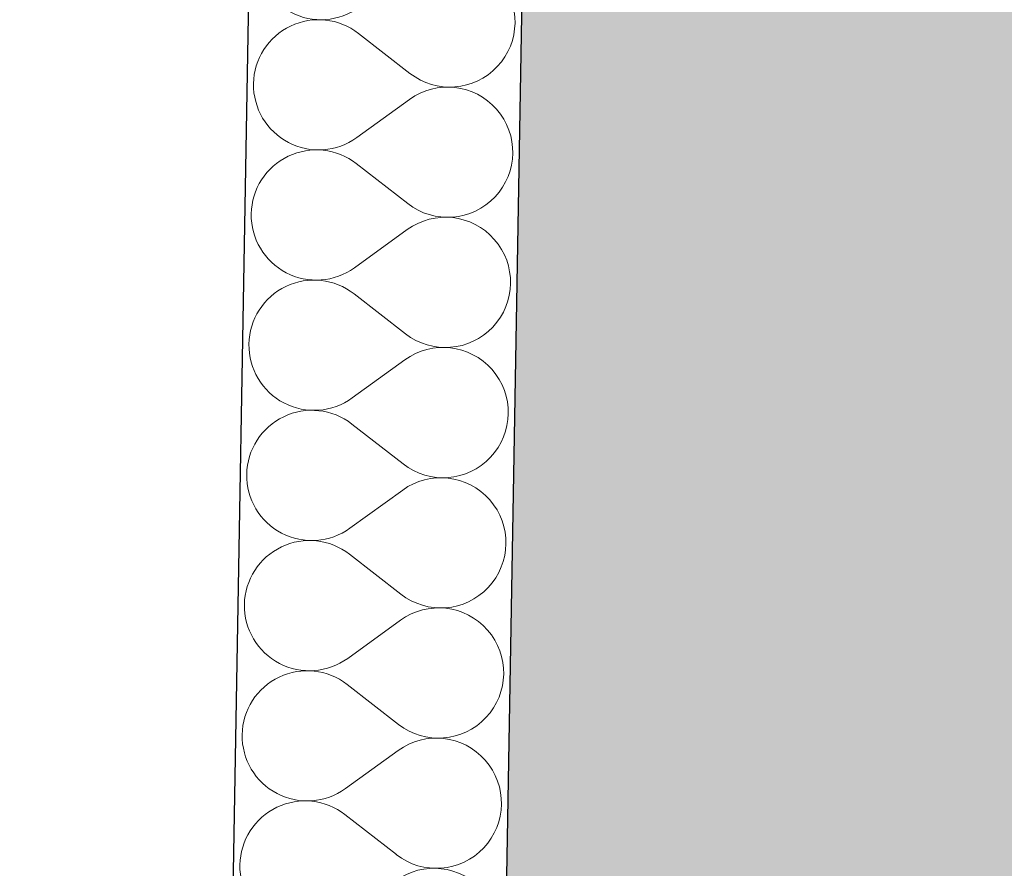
# Model space of a CAD drawing. Header units: millimetres. Extents: x -23738 to 4435, y -2716 to 20653.
# Tile 43 of 160: x -20642 to -20066, y 7519 to 8015. Entities that reach past the tile are written whole.
import ezdxf

# ---------------------------------------------------------------- set-up
doc = ezdxf.new("R2010")
doc.units = ezdxf.units.MM
doc.header["$MEASUREMENT"] = 0
doc.linetypes.add('Wipeout_Contour', pattern=[1000, 0, -1000])
for name, color, linetype in [('9._POHLED ZÁPADNÍ_2_Konstrukce - nosné', 7, 'Continuous'), ('9._POHLED ZÁPADNÍ_2_Nové_Konstrukce - nosné', 7, 'Continuous'), ('9._POHLED ZÁPADNÍ_2_Nové_Výplně – Řezové', 7, 'Continuous'), ('9._POHLED ZÁPADNÍ_2_Výplně – Řezové', 7, 'Continuous'), ('9._POHLED ZÁPADNÍ_2_VÝTAH VAR 1', 7, 'Continuous')]:
    doc.layers.add(name, color=color, linetype=linetype)

# ---------------------------------------------------------------- blocks, each defined once
blk = doc.blocks.new('*X4', base_point=(-24533.14, -6254.22))
at = {"layer": '9._POHLED ZÁPADNÍ_2_Nové_Výplně – Řezové', "color": 21, "linetype": 'Continuous', "lineweight": 20, "true_color": 0xffaaaa}
for p, q in [((-20477.14, 8013.78), (-20479.74, 8012.96)), ((-20474.5, 8014.4), (-20477.14, 8013.78)), ((-20471.81, 8014.84), (-20474.5, 8014.4)), ((-20469.1, 8015.08), (-20471.81, 8014.84)), ((-20466.38, 8015.13), (-20469.1, 8015.08)), ((-20463.66, 8014.98), (-20466.38, 8015.13)), ((-20460.97, 8014.64), (-20463.66, 8014.98)), ((-20458.3, 8014.11), (-20460.97, 8014.64)), ((-20455.67, 8013.39), (-20458.3, 8014.11)), ((-20352.14, 8013.14), (-20352.19, 8015.86)), ((-20489.35, 8007.94), (-20491.5, 8006.27)), ((-20487.09, 8009.45), (-20489.35, 8007.94)), ((-20484.73, 8010.79), (-20487.09, 8009.45)), ((-20482.27, 8011.97), (-20484.73, 8010.79)), ((-20479.74, 8012.96), (-20482.27, 8011.97)), ((-20453.11, 8012.48), (-20455.67, 8013.39)), ((-20450.61, 8011.4), (-20453.11, 8012.48)), ((-20448.2, 8010.13), (-20450.61, 8011.4)), ((-20445.89, 8008.7), (-20448.2, 8010.13)), ((-20443.68, 8007.11), (-20445.89, 8008.7)), ((-20352.62, 8007.72), (-20352.28, 8010.42)), ((-20352.28, 8010.42), (-20352.14, 8013.14)), ((-20495.41, 8002.49), (-20497.16, 8000.4)), ((-20493.52, 8004.45), (-20495.41, 8002.49)), ((-20491.5, 8006.27), (-20493.52, 8004.45)), ((-20413.61, 7983.73), (-20443.68, 8007.11)), ((-20354.77, 7999.86), (-20353.87, 8002.43)), ((-20353.87, 8002.43), (-20353.15, 8005.05)), ((-20353.15, 8005.05), (-20352.62, 8007.72)), ((-20498.75, 7998.2), (-20500.18, 7995.88)), ((-20497.16, 8000.4), (-20498.75, 7998.2)), ((-20357.12, 7994.96), (-20355.86, 7997.37)), ((-20355.86, 7997.37), (-20354.77, 7999.86)), ((-20502.52, 7990.98), (-20503.43, 7988.41)), ((-20501.44, 7993.47), (-20502.52, 7990.98)), ((-20500.18, 7995.88), (-20501.44, 7993.47)), ((-20360.14, 7990.43), (-20358.55, 7992.64)), ((-20358.55, 7992.64), (-20357.12, 7994.96)), ((-20504.15, 7985.79), (-20504.68, 7983.12)), ((-20503.43, 7988.41), (-20504.15, 7985.79)), ((-20365.8, 7984.57), (-20363.77, 7986.39)), ((-20363.77, 7986.39), (-20361.88, 7988.35)), ((-20361.88, 7988.35), (-20360.14, 7990.43)), ((-20505.01, 7980.42), (-20505.16, 7977.7)), ((-20504.68, 7983.12), (-20505.01, 7980.42)), ((-20413.61, 7983.73), (-20411.41, 7982.13)), ((-20411.41, 7982.13), (-20409.09, 7980.7)), ((-20409.09, 7980.7), (-20406.68, 7979.44)), ((-20406.68, 7979.44), (-20404.19, 7978.35)), ((-20375.02, 7978.87), (-20372.57, 7980.04)), ((-20372.57, 7980.04), (-20370.21, 7981.39)), ((-20370.21, 7981.39), (-20367.94, 7982.9)), ((-20367.94, 7982.9), (-20365.8, 7984.57)), ((-20505.16, 7977.7), (-20505.11, 7974.98)), ((-20505.11, 7974.98), (-20504.87, 7972.27)), ((-20404.27, 7973.53), (-20406.8, 7972.53)), ((-20401.68, 7974.35), (-20404.27, 7973.53)), ((-20404.19, 7978.35), (-20401.62, 7977.45)), ((-20399.03, 7974.98), (-20401.68, 7974.35)), ((-20401.62, 7977.45), (-20399, 7976.73)), ((-20396.34, 7975.41), (-20399.03, 7974.98)), ((-20399, 7976.73), (-20396.33, 7976.2)), ((-20393.63, 7975.66), (-20396.34, 7975.41)), ((-20396.33, 7976.2), (-20393.63, 7975.86)), ((-20393.63, 7975.86), (-20390.91, 7975.71)), ((-20390.91, 7975.71), (-20393.63, 7975.66)), ((-20390.91, 7975.71), (-20388.19, 7975.76)), ((-20388.2, 7975.57), (-20390.91, 7975.71)), ((-20385.5, 7975.23), (-20388.2, 7975.57)), ((-20388.19, 7975.76), (-20385.49, 7976)), ((-20382.83, 7974.7), (-20385.5, 7975.23)), ((-20385.49, 7976), (-20382.8, 7976.44)), ((-20380.21, 7973.99), (-20382.83, 7974.7)), ((-20382.8, 7976.44), (-20380.15, 7977.06)), ((-20377.64, 7973.08), (-20380.21, 7973.99)), ((-20380.15, 7977.06), (-20377.56, 7977.87)), ((-20377.56, 7977.87), (-20375.02, 7978.87)), ((-20504.87, 7972.27), (-20504.43, 7969.59)), ((-20504.43, 7969.59), (-20503.8, 7966.94)), ((-20413.88, 7968.49), (-20444.75, 7946.17)), ((-20411.62, 7970), (-20413.88, 7968.49)), ((-20409.25, 7971.35), (-20411.62, 7970)), ((-20406.8, 7972.53), (-20409.25, 7971.35)), ((-20375.14, 7972), (-20377.64, 7973.08)), ((-20372.73, 7970.74), (-20375.14, 7972)), ((-20370.42, 7969.31), (-20372.73, 7970.74)), ((-20368.21, 7967.72), (-20370.42, 7969.31)), ((-20366.12, 7965.98), (-20368.21, 7967.72)), ((-20503.8, 7966.94), (-20502.99, 7964.34)), ((-20502.99, 7964.34), (-20501.99, 7961.81)), ((-20501.99, 7961.81), (-20500.81, 7959.36)), ((-20364.16, 7964.09), (-20366.12, 7965.98)), ((-20362.34, 7962.07), (-20364.16, 7964.09)), ((-20360.67, 7959.92), (-20362.34, 7962.07)), ((-20500.81, 7959.36), (-20499.47, 7957)), ((-20499.47, 7957), (-20497.95, 7954.74)), ((-20359.16, 7957.66), (-20360.67, 7959.92)), ((-20357.81, 7955.3), (-20359.16, 7957.66)), ((-20497.95, 7954.74), (-20496.28, 7952.59)), ((-20496.28, 7952.59), (-20494.46, 7950.57)), ((-20494.46, 7950.57), (-20492.5, 7948.68)), ((-20356.63, 7952.85), (-20357.81, 7955.3)), ((-20355.64, 7950.31), (-20356.63, 7952.85)), ((-20354.82, 7947.72), (-20355.64, 7950.31)), ((-20492.5, 7948.68), (-20490.42, 7946.94)), ((-20490.42, 7946.94), (-20488.21, 7945.35)), ((-20488.21, 7945.35), (-20485.89, 7943.92)), ((-20449.37, 7943.3), (-20447.01, 7944.65)), ((-20447.01, 7944.65), (-20444.75, 7946.17)), ((-20354.2, 7945.07), (-20354.82, 7947.72)), ((-20353.76, 7942.39), (-20354.2, 7945.07)), ((-20485.89, 7943.92), (-20483.48, 7942.66)), ((-20483.48, 7942.66), (-20480.98, 7941.58)), ((-20480.98, 7941.58), (-20478.42, 7940.67)), ((-20478.42, 7940.67), (-20475.79, 7939.96)), ((-20473.14, 7938.66), (-20475.82, 7938.22)), ((-20475.79, 7939.96), (-20473.13, 7939.43)), ((-20470.43, 7938.9), (-20473.14, 7938.66)), ((-20473.13, 7939.43), (-20470.43, 7939.09)), ((-20470.43, 7939.09), (-20467.71, 7938.95)), ((-20467.71, 7938.95), (-20470.43, 7938.9)), ((-20467.71, 7938.95), (-20464.99, 7939)), ((-20464.99, 7938.8), (-20467.71, 7938.95)), ((-20464.99, 7939), (-20462.28, 7939.25)), ((-20462.29, 7938.46), (-20464.99, 7938.8)), ((-20462.28, 7939.25), (-20459.59, 7939.68)), ((-20459.59, 7939.68), (-20456.95, 7940.31)), ((-20456.95, 7940.31), (-20454.35, 7941.13)), ((-20454.35, 7941.13), (-20451.82, 7942.13)), ((-20451.82, 7942.13), (-20449.37, 7943.3)), ((-20353.51, 7939.68), (-20353.76, 7942.39)), ((-20353.47, 7936.96), (-20353.51, 7939.68)), ((-20488.42, 7933.27), (-20490.68, 7931.76)), ((-20486.05, 7934.62), (-20488.42, 7933.27)), ((-20483.6, 7935.79), (-20486.05, 7934.62)), ((-20481.07, 7936.79), (-20483.6, 7935.79)), ((-20478.47, 7937.6), (-20481.07, 7936.79)), ((-20475.82, 7938.22), (-20478.47, 7937.6)), ((-20459.63, 7937.93), (-20462.29, 7938.46)), ((-20457, 7937.21), (-20459.63, 7937.93)), ((-20454.44, 7936.3), (-20457, 7937.21)), ((-20451.94, 7935.22), (-20454.44, 7936.3)), ((-20449.53, 7933.96), (-20451.94, 7935.22)), ((-20447.22, 7932.52), (-20449.53, 7933.96)), ((-20353.95, 7931.54), (-20353.61, 7934.24)), ((-20353.61, 7934.24), (-20353.47, 7936.96)), ((-20494.85, 7928.27), (-20496.74, 7926.31)), ((-20492.83, 7930.09), (-20494.85, 7928.27)), ((-20490.68, 7931.76), (-20492.83, 7930.09)), ((-20445.01, 7930.93), (-20447.22, 7932.52)), ((-20414.94, 7907.55), (-20445.01, 7930.93)), ((-20355.2, 7926.25), (-20354.48, 7928.87)), ((-20354.48, 7928.87), (-20353.95, 7931.54)), ((-20500.08, 7922.02), (-20501.51, 7919.7)), ((-20498.49, 7924.22), (-20500.08, 7922.02)), ((-20496.74, 7926.31), (-20498.49, 7924.22)), ((-20357.19, 7921.19), (-20356.1, 7923.68)), ((-20356.1, 7923.68), (-20355.2, 7926.25)), ((-20502.77, 7917.29), (-20503.85, 7914.8)), ((-20501.51, 7919.7), (-20502.77, 7917.29)), ((-20361.47, 7914.25), (-20359.88, 7916.46)), ((-20359.88, 7916.46), (-20358.45, 7918.78)), ((-20358.45, 7918.78), (-20357.19, 7921.19)), ((-20504.76, 7912.23), (-20505.47, 7909.61)), ((-20503.85, 7914.8), (-20504.76, 7912.23)), ((-20367.12, 7908.39), (-20365.1, 7910.21)), ((-20365.1, 7910.21), (-20363.21, 7912.17)), ((-20363.21, 7912.17), (-20361.47, 7914.25)), ((-20506.34, 7904.24), (-20506.49, 7901.52)), ((-20506, 7906.94), (-20506.34, 7904.24)), ((-20505.47, 7909.61), (-20506, 7906.94)), ((-20414.94, 7907.55), (-20412.73, 7905.96)), ((-20412.73, 7905.96), (-20410.42, 7904.52)), ((-20410.42, 7904.52), (-20408.01, 7903.26)), ((-20373.9, 7903.86), (-20371.53, 7905.21)), ((-20371.53, 7905.21), (-20369.27, 7906.72)), ((-20369.27, 7906.72), (-20367.12, 7908.39)), ((-20506.49, 7901.52), (-20506.44, 7898.8)), ((-20506.44, 7898.8), (-20506.19, 7896.09)), ((-20408.01, 7903.26), (-20405.52, 7902.18)), ((-20405.52, 7902.18), (-20402.95, 7901.27)), ((-20400.36, 7898.8), (-20403, 7898.17)), ((-20402.95, 7901.27), (-20400.33, 7900.55)), ((-20397.67, 7899.23), (-20400.36, 7898.8)), ((-20400.33, 7900.55), (-20397.66, 7900.02)), ((-20394.96, 7899.48), (-20397.67, 7899.23)), ((-20397.66, 7900.02), (-20394.96, 7899.68)), ((-20394.96, 7899.68), (-20392.24, 7899.53)), ((-20392.24, 7899.53), (-20394.96, 7899.48)), ((-20392.24, 7899.53), (-20389.52, 7899.58)), ((-20389.53, 7899.39), (-20392.24, 7899.53)), ((-20386.83, 7899.05), (-20389.53, 7899.39)), ((-20389.52, 7899.58), (-20386.81, 7899.82)), ((-20384.16, 7898.52), (-20386.83, 7899.05)), ((-20386.81, 7899.82), (-20384.13, 7900.26)), ((-20381.53, 7897.81), (-20384.16, 7898.52)), ((-20384.13, 7900.26), (-20381.48, 7900.88)), ((-20381.48, 7900.88), (-20378.88, 7901.69)), ((-20378.88, 7901.69), (-20376.35, 7902.69)), ((-20376.35, 7902.69), (-20373.9, 7903.86)), ((-20506.19, 7896.09), (-20505.76, 7893.41)), ((-20505.76, 7893.41), (-20505.13, 7890.76)), ((-20412.95, 7893.83), (-20415.21, 7892.31)), ((-20410.58, 7895.18), (-20412.95, 7893.83)), ((-20408.13, 7896.35), (-20410.58, 7895.18)), ((-20405.6, 7897.35), (-20408.13, 7896.35)), ((-20403, 7898.17), (-20405.6, 7897.35)), ((-20378.97, 7896.9), (-20381.53, 7897.81)), ((-20376.47, 7895.82), (-20378.97, 7896.9)), ((-20374.06, 7894.56), (-20376.47, 7895.82)), ((-20371.74, 7893.13), (-20374.06, 7894.56)), ((-20369.54, 7891.54), (-20371.74, 7893.13)), ((-20505.13, 7890.76), (-20504.32, 7888.17)), ((-20504.32, 7888.17), (-20503.32, 7885.63)), ((-20415.21, 7892.31), (-20446.08, 7869.99)), ((-20367.45, 7889.8), (-20369.54, 7891.54)), ((-20365.49, 7887.91), (-20367.45, 7889.8)), ((-20363.67, 7885.89), (-20365.49, 7887.91)), ((-20503.32, 7885.63), (-20502.14, 7883.18)), ((-20502.14, 7883.18), (-20500.79, 7880.82)), ((-20362, 7883.74), (-20363.67, 7885.89)), ((-20360.49, 7881.48), (-20362, 7883.74)), ((-20359.14, 7879.12), (-20360.49, 7881.48)), ((-20500.79, 7880.82), (-20499.28, 7878.56)), ((-20499.28, 7878.56), (-20497.61, 7876.41)), ((-20497.61, 7876.41), (-20495.79, 7874.39)), ((-20357.96, 7876.67), (-20359.14, 7879.12)), ((-20356.96, 7874.14), (-20357.96, 7876.67)), ((-20495.79, 7874.39), (-20493.83, 7872.5)), ((-20493.83, 7872.5), (-20491.74, 7870.76)), ((-20491.74, 7870.76), (-20489.54, 7869.17)), ((-20448.34, 7868.47), (-20446.08, 7869.99)), ((-20356.15, 7871.54), (-20356.96, 7874.14)), ((-20355.52, 7868.89), (-20356.15, 7871.54)), ((-20489.54, 7869.17), (-20487.22, 7867.74)), ((-20487.22, 7867.74), (-20484.81, 7866.48)), ((-20484.81, 7866.48), (-20482.31, 7865.4)), ((-20482.31, 7865.4), (-20479.75, 7864.49)), ((-20479.75, 7864.49), (-20477.12, 7863.78)), ((-20477.12, 7863.78), (-20474.45, 7863.25)), ((-20460.92, 7863.5), (-20458.28, 7864.13)), ((-20458.28, 7864.13), (-20455.68, 7864.95)), ((-20455.68, 7864.95), (-20453.15, 7865.95)), ((-20453.15, 7865.95), (-20450.7, 7867.13)), ((-20450.7, 7867.13), (-20448.34, 7868.47)), ((-20355.09, 7866.21), (-20355.52, 7868.89)), ((-20354.84, 7863.5), (-20355.09, 7866.21)), ((-20487.38, 7858.44), (-20489.75, 7857.09)), ((-20484.93, 7859.61), (-20487.38, 7858.44)), ((-20482.4, 7860.61), (-20484.93, 7859.61)), ((-20479.8, 7861.42), (-20482.4, 7860.61)), ((-20477.15, 7862.04), (-20479.8, 7861.42)), ((-20474.47, 7862.48), (-20477.15, 7862.04)), ((-20471.76, 7862.72), (-20474.47, 7862.48)), ((-20474.45, 7863.25), (-20471.75, 7862.91)), ((-20469.04, 7862.77), (-20471.76, 7862.72)), ((-20471.75, 7862.91), (-20469.04, 7862.77)), ((-20469.04, 7862.77), (-20466.32, 7862.82)), ((-20466.32, 7862.62), (-20469.04, 7862.77)), ((-20466.32, 7862.82), (-20463.61, 7863.07)), ((-20463.62, 7862.28), (-20466.32, 7862.62)), ((-20460.95, 7861.75), (-20463.62, 7862.28)), ((-20463.61, 7863.07), (-20460.92, 7863.5)), ((-20458.33, 7861.03), (-20460.95, 7861.75)), ((-20455.76, 7860.13), (-20458.33, 7861.03)), ((-20453.27, 7859.04), (-20455.76, 7860.13)), ((-20450.86, 7857.78), (-20453.27, 7859.04)), ((-20355.28, 7855.36), (-20354.94, 7858.06)), ((-20354.94, 7858.06), (-20354.79, 7860.78)), ((-20354.79, 7860.78), (-20354.84, 7863.5)), ((-20494.16, 7853.91), (-20496.18, 7852.09)), ((-20492.01, 7855.58), (-20494.16, 7853.91)), ((-20489.75, 7857.09), (-20492.01, 7855.58)), ((-20448.55, 7856.35), (-20450.86, 7857.78)), ((-20446.34, 7854.75), (-20448.55, 7856.35)), ((-20416.27, 7831.37), (-20446.34, 7854.75)), ((-20356.52, 7850.07), (-20355.81, 7852.69)), ((-20355.81, 7852.69), (-20355.28, 7855.36)), ((-20499.81, 7848.05), (-20501.4, 7845.84)), ((-20498.07, 7850.13), (-20499.81, 7848.05)), ((-20496.18, 7852.09), (-20498.07, 7850.13)), ((-20358.51, 7845.01), (-20357.43, 7847.5)), ((-20357.43, 7847.5), (-20356.52, 7850.07)), ((-20504.09, 7841.11), (-20505.18, 7838.62)), ((-20502.83, 7843.52), (-20504.09, 7841.11)), ((-20501.4, 7845.84), (-20502.83, 7843.52)), ((-20361.2, 7840.28), (-20359.77, 7842.6)), ((-20359.77, 7842.6), (-20358.51, 7845.01)), ((-20506.08, 7836.05), (-20506.8, 7833.43)), ((-20505.18, 7838.62), (-20506.08, 7836.05)), ((-20366.43, 7834.03), (-20364.54, 7835.99)), ((-20364.54, 7835.99), (-20362.79, 7838.08)), ((-20362.79, 7838.08), (-20361.2, 7840.28)), ((-20507.33, 7830.76), (-20507.67, 7828.06)), ((-20506.8, 7833.43), (-20507.33, 7830.76)), ((-20416.27, 7831.37), (-20414.06, 7829.78)), ((-20414.06, 7829.78), (-20411.75, 7828.35)), ((-20372.86, 7829.03), (-20370.6, 7830.54)), ((-20370.6, 7830.54), (-20368.45, 7832.21)), ((-20368.45, 7832.21), (-20366.43, 7834.03)), ((-20507.67, 7828.06), (-20507.82, 7825.34)), ((-20507.82, 7825.34), (-20507.77, 7822.62)), ((-20411.75, 7828.35), (-20409.34, 7827.08)), ((-20409.34, 7827.08), (-20406.84, 7826)), ((-20406.84, 7826), (-20404.28, 7825.09)), ((-20404.28, 7825.09), (-20401.66, 7824.37)), ((-20401.66, 7824.37), (-20398.99, 7823.84)), ((-20398.99, 7823.84), (-20396.29, 7823.5)), ((-20396.29, 7823.5), (-20393.57, 7823.35)), ((-20390.85, 7823.4), (-20388.14, 7823.64)), ((-20388.14, 7823.64), (-20385.46, 7824.08)), ((-20385.46, 7824.08), (-20382.81, 7824.7)), ((-20382.81, 7824.7), (-20380.21, 7825.52)), ((-20380.21, 7825.52), (-20377.68, 7826.51)), ((-20377.68, 7826.51), (-20375.23, 7827.69)), ((-20375.23, 7827.69), (-20372.86, 7829.03)), ((-20507.77, 7822.62), (-20507.52, 7819.91)), ((-20507.52, 7819.91), (-20507.09, 7817.23)), ((-20411.91, 7819), (-20414.27, 7817.65)), ((-20409.46, 7820.17), (-20411.91, 7819)), ((-20406.93, 7821.17), (-20409.46, 7820.17)), ((-20404.33, 7821.99), (-20406.93, 7821.17)), ((-20401.69, 7822.62), (-20404.33, 7821.99)), ((-20399, 7823.06), (-20401.69, 7822.62)), ((-20396.29, 7823.3), (-20399, 7823.06)), ((-20393.57, 7823.35), (-20396.29, 7823.3)), ((-20393.57, 7823.35), (-20390.85, 7823.4)), ((-20390.85, 7823.21), (-20393.57, 7823.35)), ((-20388.15, 7822.87), (-20390.85, 7823.21)), ((-20385.49, 7822.35), (-20388.15, 7822.87)), ((-20382.86, 7821.63), (-20385.49, 7822.35)), ((-20380.3, 7820.73), (-20382.86, 7821.63)), ((-20377.8, 7819.64), (-20380.3, 7820.73)), ((-20375.39, 7818.38), (-20377.8, 7819.64)), ((-20373.07, 7816.96), (-20375.39, 7818.38)), ((-20507.09, 7817.23), (-20506.46, 7814.58)), ((-20506.46, 7814.58), (-20505.64, 7811.99)), ((-20505.64, 7811.99), (-20504.65, 7809.46)), ((-20416.53, 7816.13), (-20447.4, 7793.81)), ((-20414.27, 7817.65), (-20416.53, 7816.13)), ((-20370.86, 7815.37), (-20373.07, 7816.96)), ((-20368.78, 7813.62), (-20370.86, 7815.37)), ((-20366.82, 7811.74), (-20368.78, 7813.62)), ((-20504.65, 7809.46), (-20503.47, 7807)), ((-20503.47, 7807), (-20502.12, 7804.64)), ((-20365, 7809.71), (-20366.82, 7811.74)), ((-20363.33, 7807.57), (-20365, 7809.71)), ((-20361.81, 7805.3), (-20363.33, 7807.57)), ((-20502.12, 7804.64), (-20500.61, 7802.38)), ((-20500.61, 7802.38), (-20498.94, 7800.23)), ((-20360.47, 7802.94), (-20361.81, 7805.3)), ((-20359.29, 7800.49), (-20360.47, 7802.94)), ((-20358.29, 7797.96), (-20359.29, 7800.49)), ((-20498.94, 7800.23), (-20497.12, 7798.21)), ((-20497.12, 7798.21), (-20495.16, 7796.32)), ((-20495.16, 7796.32), (-20493.07, 7794.58)), ((-20357.48, 7795.36), (-20358.29, 7797.96)), ((-20356.85, 7792.71), (-20357.48, 7795.36)), ((-20493.07, 7794.58), (-20490.86, 7792.99)), ((-20490.86, 7792.99), (-20488.55, 7791.56)), ((-20488.55, 7791.56), (-20486.14, 7790.3)), ((-20486.14, 7790.3), (-20483.64, 7789.22)), ((-20483.64, 7789.22), (-20481.07, 7788.31)), ((-20457.01, 7788.77), (-20454.48, 7789.77)), ((-20454.48, 7789.77), (-20452.03, 7790.95)), ((-20452.03, 7790.95), (-20449.66, 7792.3)), ((-20449.66, 7792.3), (-20447.4, 7793.81)), ((-20356.41, 7790.03), (-20356.85, 7792.71)), ((-20356.17, 7787.32), (-20356.41, 7790.03)), ((-20486.26, 7783.43), (-20488.71, 7782.26)), ((-20483.72, 7784.43), (-20486.26, 7783.43)), ((-20481.13, 7785.24), (-20483.72, 7784.43)), ((-20478.48, 7785.87), (-20481.13, 7785.24)), ((-20481.07, 7788.31), (-20478.45, 7787.6)), ((-20475.8, 7786.3), (-20478.48, 7785.87)), ((-20478.45, 7787.6), (-20475.78, 7787.07)), ((-20473.09, 7786.54), (-20475.8, 7786.3)), ((-20475.78, 7787.07), (-20473.08, 7786.73)), ((-20470.37, 7786.59), (-20473.09, 7786.54)), ((-20473.08, 7786.73), (-20470.37, 7786.59)), ((-20470.37, 7786.59), (-20467.65, 7786.64)), ((-20467.65, 7786.44), (-20470.37, 7786.59)), ((-20467.65, 7786.64), (-20464.94, 7786.89)), ((-20464.95, 7786.1), (-20467.65, 7786.44)), ((-20462.28, 7785.57), (-20464.95, 7786.1)), ((-20464.94, 7786.89), (-20462.25, 7787.33)), ((-20459.66, 7784.85), (-20462.28, 7785.57)), ((-20462.25, 7787.33), (-20459.6, 7787.95)), ((-20457.09, 7783.95), (-20459.66, 7784.85)), ((-20459.6, 7787.95), (-20457.01, 7788.77)), ((-20454.6, 7782.86), (-20457.09, 7783.95)), ((-20356.27, 7781.88), (-20356.12, 7784.6)), ((-20356.12, 7784.6), (-20356.17, 7787.32)), ((-20495.48, 7777.73), (-20497.51, 7775.91)), ((-20493.34, 7779.4), (-20495.48, 7777.73)), ((-20491.07, 7780.91), (-20493.34, 7779.4)), ((-20488.71, 7782.26), (-20491.07, 7780.91)), ((-20452.19, 7781.6), (-20454.6, 7782.86)), ((-20449.87, 7780.17), (-20452.19, 7781.6)), ((-20447.67, 7778.57), (-20449.87, 7780.17)), ((-20417.6, 7755.19), (-20447.67, 7778.57)), ((-20357.13, 7776.51), (-20356.6, 7779.18)), ((-20356.6, 7779.18), (-20356.27, 7781.88)), ((-20501.14, 7771.87), (-20502.73, 7769.66)), ((-20499.4, 7773.95), (-20501.14, 7771.87)), ((-20497.51, 7775.91), (-20499.4, 7773.95)), ((-20358.76, 7771.32), (-20357.85, 7773.89)), ((-20357.85, 7773.89), (-20357.13, 7776.51)), ((-20504.16, 7767.35), (-20505.42, 7764.93)), ((-20502.73, 7769.66), (-20504.16, 7767.35)), ((-20362.53, 7764.1), (-20361.1, 7766.42)), ((-20361.1, 7766.42), (-20359.84, 7768.83)), ((-20359.84, 7768.83), (-20358.76, 7771.32)), ((-20506.51, 7762.44), (-20507.41, 7759.87)), ((-20505.42, 7764.93), (-20506.51, 7762.44)), ((-20365.87, 7759.81), (-20364.12, 7761.9)), ((-20364.12, 7761.9), (-20362.53, 7764.1)), ((-20508.66, 7754.58), (-20509, 7751.88)), ((-20508.13, 7757.25), (-20508.66, 7754.58)), ((-20507.41, 7759.87), (-20508.13, 7757.25)), ((-20417.6, 7755.19), (-20415.39, 7753.6)), ((-20374.19, 7752.85), (-20371.93, 7754.36)), ((-20371.93, 7754.36), (-20369.78, 7756.03)), ((-20369.78, 7756.03), (-20367.76, 7757.85)), ((-20367.76, 7757.85), (-20365.87, 7759.81)), ((-20509, 7751.88), (-20509.14, 7749.17)), ((-20509.14, 7749.17), (-20509.09, 7746.45)), ((-20415.39, 7753.6), (-20413.08, 7752.17)), ((-20413.08, 7752.17), (-20410.67, 7750.9)), ((-20410.67, 7750.9), (-20408.17, 7749.82)), ((-20408.17, 7749.82), (-20405.61, 7748.91)), ((-20405.61, 7748.91), (-20402.98, 7748.19)), ((-20384.14, 7748.52), (-20381.54, 7749.34)), ((-20381.54, 7749.34), (-20379.01, 7750.33)), ((-20379.01, 7750.33), (-20376.55, 7751.51)), ((-20376.55, 7751.51), (-20374.19, 7752.85)), ((-20509.09, 7746.45), (-20508.85, 7743.74)), ((-20508.85, 7743.74), (-20508.41, 7741.05)), ((-20413.24, 7742.82), (-20415.6, 7741.47)), ((-20410.79, 7743.99), (-20413.24, 7742.82)), ((-20408.26, 7744.99), (-20410.79, 7743.99)), ((-20405.66, 7745.81), (-20408.26, 7744.99)), ((-20403.01, 7746.44), (-20405.66, 7745.81)), ((-20400.33, 7746.88), (-20403.01, 7746.44)), ((-20402.98, 7748.19), (-20400.32, 7747.66)), ((-20397.62, 7747.12), (-20400.33, 7746.88)), ((-20400.32, 7747.66), (-20397.62, 7747.32)), ((-20397.62, 7747.32), (-20394.9, 7747.17)), ((-20394.9, 7747.17), (-20397.62, 7747.12)), ((-20394.9, 7747.17), (-20392.18, 7747.22)), ((-20392.18, 7747.03), (-20394.9, 7747.17)), ((-20392.18, 7747.22), (-20389.47, 7747.46)), ((-20389.48, 7746.69), (-20392.18, 7747.03)), ((-20386.81, 7746.17), (-20389.48, 7746.69)), ((-20389.47, 7747.46), (-20386.78, 7747.9)), ((-20384.19, 7745.45), (-20386.81, 7746.17)), ((-20386.78, 7747.9), (-20384.14, 7748.52)), ((-20381.62, 7744.55), (-20384.19, 7745.45)), ((-20379.13, 7743.46), (-20381.62, 7744.55)), ((-20376.72, 7742.2), (-20379.13, 7743.46)), ((-20508.41, 7741.05), (-20507.79, 7738.4)), ((-20507.79, 7738.4), (-20506.97, 7735.81)), ((-20417.86, 7739.95), (-20448.73, 7717.63)), ((-20415.6, 7741.47), (-20417.86, 7739.95)), ((-20374.4, 7740.78), (-20376.72, 7742.2)), ((-20372.19, 7739.19), (-20374.4, 7740.78)), ((-20370.1, 7737.44), (-20372.19, 7739.19)), ((-20368.14, 7735.56), (-20370.1, 7737.44)), ((-20506.97, 7735.81), (-20505.97, 7733.28)), ((-20505.97, 7733.28), (-20504.8, 7730.82)), ((-20366.33, 7733.53), (-20368.14, 7735.56)), ((-20364.65, 7731.39), (-20366.33, 7733.53)), ((-20363.14, 7729.13), (-20364.65, 7731.39)), ((-20504.8, 7730.82), (-20503.45, 7728.46)), ((-20503.45, 7728.46), (-20501.94, 7726.2)), ((-20501.94, 7726.2), (-20500.27, 7724.05)), ((-20361.79, 7726.76), (-20363.14, 7729.13)), ((-20360.62, 7724.31), (-20361.79, 7726.76)), ((-20500.27, 7724.05), (-20498.45, 7722.03)), ((-20498.45, 7722.03), (-20496.49, 7720.14)), ((-20496.49, 7720.14), (-20494.4, 7718.4)), ((-20359.62, 7721.78), (-20360.62, 7724.31)), ((-20358.81, 7719.18), (-20359.62, 7721.78)), ((-20494.4, 7718.4), (-20492.19, 7716.81)), ((-20492.19, 7716.81), (-20489.88, 7715.38)), ((-20489.88, 7715.38), (-20487.46, 7714.12)), ((-20487.46, 7714.12), (-20484.97, 7713.04)), ((-20455.81, 7713.59), (-20453.35, 7714.77)), ((-20453.35, 7714.77), (-20450.99, 7716.12)), ((-20450.99, 7716.12), (-20448.73, 7717.63)), ((-20358.18, 7716.53), (-20358.81, 7719.18)), ((-20357.74, 7713.85), (-20358.18, 7716.53)), ((-20485.05, 7708.25), (-20487.58, 7707.25)), ((-20482.46, 7709.06), (-20485.05, 7708.25)), ((-20484.97, 7713.04), (-20482.4, 7712.14)), ((-20479.81, 7709.69), (-20482.46, 7709.06)), ((-20482.4, 7712.14), (-20479.78, 7711.42)), ((-20477.12, 7710.12), (-20479.81, 7709.69)), ((-20479.78, 7711.42), (-20477.11, 7710.89)), ((-20474.41, 7710.36), (-20477.12, 7710.12)), ((-20477.11, 7710.89), (-20474.41, 7710.55)), ((-20474.41, 7710.55), (-20471.69, 7710.41)), ((-20471.69, 7710.41), (-20474.41, 7710.36)), ((-20471.69, 7710.41), (-20468.97, 7710.46)), ((-20468.98, 7710.27), (-20471.69, 7710.41)), ((-20466.28, 7709.93), (-20468.98, 7710.27)), ((-20468.97, 7710.46), (-20466.26, 7710.71)), ((-20463.61, 7709.39), (-20466.28, 7709.93)), ((-20466.26, 7710.71), (-20463.58, 7711.15)), ((-20460.99, 7708.67), (-20463.61, 7709.39)), ((-20463.58, 7711.15), (-20460.93, 7711.78)), ((-20458.42, 7707.77), (-20460.99, 7708.67)), ((-20460.93, 7711.78), (-20458.34, 7712.59)), ((-20458.34, 7712.59), (-20455.81, 7713.59)), ((-20357.5, 7711.14), (-20357.74, 7713.85)), ((-20357.59, 7705.7), (-20357.45, 7708.42)), ((-20357.45, 7708.42), (-20357.5, 7711.14)), ((-20494.66, 7703.22), (-20496.81, 7701.55)), ((-20492.4, 7704.73), (-20494.66, 7703.22)), ((-20490.04, 7706.08), (-20492.4, 7704.73)), ((-20487.58, 7707.25), (-20490.04, 7706.08)), ((-20455.93, 7706.68), (-20458.42, 7707.77)), ((-20453.52, 7705.42), (-20455.93, 7706.68)), ((-20451.2, 7703.99), (-20453.52, 7705.42)), ((-20449, 7702.4), (-20451.2, 7703.99)), ((-20358.46, 7700.34), (-20357.93, 7703)), ((-20357.93, 7703), (-20357.59, 7705.7)), ((-20500.73, 7697.78), (-20502.47, 7695.69)), ((-20498.84, 7699.73), (-20500.73, 7697.78)), ((-20496.81, 7701.55), (-20498.84, 7699.73)), ((-20418.92, 7679.01), (-20449, 7702.4)), ((-20360.09, 7695.15), (-20359.18, 7697.71)), ((-20359.18, 7697.71), (-20358.46, 7700.34)), ((-20505.49, 7691.17), (-20506.75, 7688.76)), ((-20504.06, 7693.48), (-20505.49, 7691.17)), ((-20502.47, 7695.69), (-20504.06, 7693.48)), ((-20362.43, 7690.24), (-20361.17, 7692.65)), ((-20361.17, 7692.65), (-20360.09, 7695.15)), ((-20507.84, 7686.26), (-20508.74, 7683.7)), ((-20506.75, 7688.76), (-20507.84, 7686.26)), ((-20367.2, 7683.63), (-20365.45, 7685.72)), ((-20365.45, 7685.72), (-20363.86, 7687.93)), ((-20363.86, 7687.93), (-20362.43, 7690.24)), ((-20509.46, 7681.07), (-20509.99, 7678.4)), ((-20508.74, 7683.7), (-20509.46, 7681.07)), ((-20373.26, 7678.19), (-20371.11, 7679.85)), ((-20371.11, 7679.85), (-20369.08, 7681.67)), ((-20369.08, 7681.67), (-20367.2, 7683.63)), ((-20510.33, 7675.7), (-20510.47, 7672.99)), ((-20509.99, 7678.4), (-20510.33, 7675.7)), ((-20418.92, 7679.01), (-20416.72, 7677.42)), ((-20416.72, 7677.42), (-20414.4, 7675.99)), ((-20414.4, 7675.99), (-20411.99, 7674.73)), ((-20411.99, 7674.73), (-20409.5, 7673.64)), ((-20409.5, 7673.64), (-20406.93, 7672.73)), ((-20382.87, 7673.16), (-20380.34, 7674.15)), ((-20380.34, 7674.15), (-20377.88, 7675.33)), ((-20377.88, 7675.33), (-20375.52, 7676.67)), ((-20375.52, 7676.67), (-20373.26, 7678.19)), ((-20510.47, 7672.99), (-20510.42, 7670.27)), ((-20510.42, 7670.27), (-20510.18, 7667.56)), ((-20409.58, 7668.81), (-20412.11, 7667.82)), ((-20406.99, 7669.63), (-20409.58, 7668.81)), ((-20404.34, 7670.26), (-20406.99, 7669.63)), ((-20406.93, 7672.73), (-20404.31, 7672.01)), ((-20401.66, 7670.7), (-20404.34, 7670.26)), ((-20404.31, 7672.01), (-20401.64, 7671.48)), ((-20398.95, 7670.94), (-20401.66, 7670.7)), ((-20401.64, 7671.48), (-20398.94, 7671.14)), ((-20396.23, 7670.99), (-20398.95, 7670.94)), ((-20398.94, 7671.14), (-20396.23, 7670.99)), ((-20396.23, 7670.99), (-20393.51, 7671.04)), ((-20393.51, 7670.85), (-20396.23, 7670.99)), ((-20393.51, 7671.04), (-20390.8, 7671.28)), ((-20390.81, 7670.52), (-20393.51, 7670.85)), ((-20388.14, 7669.99), (-20390.81, 7670.52)), ((-20390.8, 7671.28), (-20388.11, 7671.72)), ((-20385.52, 7669.27), (-20388.14, 7669.99)), ((-20388.11, 7671.72), (-20385.46, 7672.34)), ((-20382.95, 7668.37), (-20385.52, 7669.27)), ((-20385.46, 7672.34), (-20382.87, 7673.16)), ((-20380.46, 7667.28), (-20382.95, 7668.37)), ((-20510.18, 7667.56), (-20509.74, 7664.87)), ((-20509.74, 7664.87), (-20509.11, 7662.22)), ((-20509.11, 7662.22), (-20508.3, 7659.63)), ((-20419.19, 7663.77), (-20450.06, 7641.45)), ((-20416.93, 7665.29), (-20419.19, 7663.77)), ((-20414.57, 7666.64), (-20416.93, 7665.29)), ((-20412.11, 7667.82), (-20414.57, 7666.64)), ((-20378.04, 7666.03), (-20380.46, 7667.28)), ((-20375.73, 7664.6), (-20378.04, 7666.03)), ((-20373.52, 7663.01), (-20375.73, 7664.6)), ((-20371.43, 7661.27), (-20373.52, 7663.01)), ((-20508.3, 7659.63), (-20507.3, 7657.1)), ((-20507.3, 7657.1), (-20506.13, 7654.64)), ((-20369.47, 7659.38), (-20371.43, 7661.27)), ((-20367.65, 7657.35), (-20369.47, 7659.38)), ((-20365.98, 7655.21), (-20367.65, 7657.35)), ((-20506.13, 7654.64), (-20504.78, 7652.28)), ((-20504.78, 7652.28), (-20503.27, 7650.02)), ((-20364.47, 7652.95), (-20365.98, 7655.21)), ((-20363.12, 7650.58), (-20364.47, 7652.95)), ((-20503.27, 7650.02), (-20501.6, 7647.87)), ((-20501.6, 7647.87), (-20499.78, 7645.85)), ((-20499.78, 7645.85), (-20497.82, 7643.96)), ((-20361.95, 7648.13), (-20363.12, 7650.58)), ((-20360.95, 7645.6), (-20361.95, 7648.13)), ((-20360.13, 7643), (-20360.95, 7645.6)), ((-20497.82, 7643.96), (-20495.73, 7642.22)), ((-20495.73, 7642.22), (-20493.52, 7640.63)), ((-20493.52, 7640.63), (-20491.2, 7639.2)), ((-20491.2, 7639.2), (-20488.79, 7637.94)), ((-20454.68, 7638.59), (-20452.32, 7639.94)), ((-20452.32, 7639.94), (-20450.06, 7641.45)), ((-20359.51, 7640.36), (-20360.13, 7643)), ((-20359.07, 7637.67), (-20359.51, 7640.36)), ((-20488.79, 7637.94), (-20486.3, 7636.86)), ((-20486.3, 7636.86), (-20483.73, 7635.96)), ((-20481.14, 7633.51), (-20483.78, 7632.88)), ((-20483.73, 7635.96), (-20481.11, 7635.24)), ((-20478.45, 7633.94), (-20481.14, 7633.51)), ((-20481.11, 7635.24), (-20478.44, 7634.71)), ((-20475.74, 7634.18), (-20478.45, 7633.94)), ((-20478.44, 7634.71), (-20475.74, 7634.38)), ((-20475.74, 7634.38), (-20473.02, 7634.23)), ((-20473.02, 7634.23), (-20475.74, 7634.18)), ((-20473.02, 7634.23), (-20470.3, 7634.28)), ((-20470.31, 7634.09), (-20473.02, 7634.23)), ((-20467.61, 7633.75), (-20470.31, 7634.09)), ((-20470.3, 7634.28), (-20467.59, 7634.53)), ((-20464.94, 7633.22), (-20467.61, 7633.75)), ((-20467.59, 7634.53), (-20464.91, 7634.97)), ((-20464.91, 7634.97), (-20462.26, 7635.6)), ((-20462.26, 7635.6), (-20459.66, 7636.41)), ((-20459.66, 7636.41), (-20457.13, 7637.41)), ((-20457.13, 7637.41), (-20454.68, 7638.59)), ((-20358.83, 7634.96), (-20359.07, 7637.67)), ((-20358.78, 7632.24), (-20358.83, 7634.96)), ((-20493.73, 7628.55), (-20495.99, 7627.04)), ((-20491.37, 7629.9), (-20493.73, 7628.55)), ((-20488.91, 7631.07), (-20491.37, 7629.9)), ((-20486.38, 7632.07), (-20488.91, 7631.07)), ((-20483.78, 7632.88), (-20486.38, 7632.07)), ((-20462.31, 7632.49), (-20464.94, 7633.22)), ((-20459.75, 7631.59), (-20462.31, 7632.49)), ((-20457.26, 7630.5), (-20459.75, 7631.59)), ((-20454.84, 7629.24), (-20457.26, 7630.5)), ((-20452.53, 7627.81), (-20454.84, 7629.24)), ((-20450.33, 7626.22), (-20452.53, 7627.81)), ((-20359.26, 7626.82), (-20358.92, 7629.52)), ((-20358.92, 7629.52), (-20358.78, 7632.24)), ((-20500.17, 7623.56), (-20502.05, 7621.6)), ((-20498.14, 7625.37), (-20500.17, 7623.56)), ((-20495.99, 7627.04), (-20498.14, 7625.37)), ((-20420.25, 7602.83), (-20450.33, 7626.22)), ((-20360.51, 7621.53), (-20359.79, 7624.16)), ((-20359.79, 7624.16), (-20359.26, 7626.82)), ((-20505.39, 7617.3), (-20506.82, 7614.99)), ((-20503.8, 7619.51), (-20505.39, 7617.3)), ((-20502.05, 7621.6), (-20503.8, 7619.51)), ((-20363.76, 7614.06), (-20362.5, 7616.47)), ((-20362.5, 7616.47), (-20361.41, 7618.97)), ((-20361.41, 7618.97), (-20360.51, 7621.53)), ((-20508.08, 7612.58), (-20509.16, 7610.08)), ((-20506.82, 7614.99), (-20508.08, 7612.58)), ((-20366.78, 7609.54), (-20365.19, 7611.75)), ((-20365.19, 7611.75), (-20363.76, 7614.06)), ((-20510.79, 7604.89), (-20511.32, 7602.22)), ((-20510.07, 7607.52), (-20510.79, 7604.89)), ((-20509.16, 7610.08), (-20510.07, 7607.52)), ((-20372.44, 7603.68), (-20370.41, 7605.49)), ((-20370.41, 7605.49), (-20368.52, 7607.45)), ((-20368.52, 7607.45), (-20366.78, 7609.54)), ((-20511.65, 7599.52), (-20511.8, 7596.81)), ((-20511.32, 7602.22), (-20511.65, 7599.52)), ((-20420.25, 7602.83), (-20418.05, 7601.24)), ((-20418.05, 7601.24), (-20415.73, 7599.81)), ((-20415.73, 7599.81), (-20413.32, 7598.55)), ((-20381.66, 7597.97), (-20379.21, 7599.15)), ((-20379.21, 7599.15), (-20376.85, 7600.49)), ((-20376.85, 7600.49), (-20374.58, 7602.01)), ((-20374.58, 7602.01), (-20372.44, 7603.68)), ((-20511.8, 7596.81), (-20511.75, 7594.09)), ((-20511.75, 7594.09), (-20511.51, 7591.38)), ((-20413.32, 7598.55), (-20410.83, 7597.46)), ((-20408.32, 7593.45), (-20410.91, 7592.64)), ((-20410.83, 7597.46), (-20408.26, 7596.55)), ((-20405.67, 7594.08), (-20408.32, 7593.45)), ((-20408.26, 7596.55), (-20405.64, 7595.83)), ((-20402.99, 7594.52), (-20405.67, 7594.08)), ((-20405.64, 7595.83), (-20402.97, 7595.3)), ((-20400.28, 7594.76), (-20402.99, 7594.52)), ((-20402.97, 7595.3), (-20400.27, 7594.96)), ((-20397.56, 7594.82), (-20400.28, 7594.76)), ((-20400.27, 7594.96), (-20397.56, 7594.82)), ((-20397.56, 7594.82), (-20394.84, 7594.86)), ((-20394.84, 7594.67), (-20397.56, 7594.82)), ((-20394.84, 7594.86), (-20392.13, 7595.11)), ((-20392.14, 7594.34), (-20394.84, 7594.67)), ((-20389.47, 7593.81), (-20392.14, 7594.34)), ((-20392.13, 7595.11), (-20389.44, 7595.54)), ((-20386.85, 7593.09), (-20389.47, 7593.81)), ((-20389.44, 7595.54), (-20386.79, 7596.17)), ((-20384.28, 7592.19), (-20386.85, 7593.09)), ((-20386.79, 7596.17), (-20384.2, 7596.98)), ((-20384.2, 7596.98), (-20381.66, 7597.97)), ((-20511.51, 7591.38), (-20511.07, 7588.69)), ((-20511.07, 7588.69), (-20510.44, 7586.05)), ((-20420.52, 7587.6), (-20451.39, 7565.27)), ((-20418.26, 7589.11), (-20420.52, 7587.6)), ((-20415.9, 7590.46), (-20418.26, 7589.11)), ((-20413.44, 7591.64), (-20415.9, 7590.46)), ((-20410.91, 7592.64), (-20413.44, 7591.64)), ((-20381.78, 7591.11), (-20384.28, 7592.19)), ((-20379.37, 7589.85), (-20381.78, 7591.11)), ((-20377.06, 7588.42), (-20379.37, 7589.85)), ((-20374.85, 7586.83), (-20377.06, 7588.42)), ((-20510.44, 7586.05), (-20509.63, 7583.45)), ((-20509.63, 7583.45), (-20508.63, 7580.92)), ((-20372.76, 7585.09), (-20374.85, 7586.83)), ((-20370.8, 7583.2), (-20372.76, 7585.09)), ((-20368.98, 7581.18), (-20370.8, 7583.2)), ((-20508.63, 7580.92), (-20507.46, 7578.47)), ((-20507.46, 7578.47), (-20506.11, 7576.1)), ((-20506.11, 7576.1), (-20504.59, 7573.84)), ((-20367.31, 7579.03), (-20368.98, 7581.18)), ((-20365.8, 7576.77), (-20367.31, 7579.03)), ((-20364.45, 7574.4), (-20365.8, 7576.77)), ((-20504.59, 7573.84), (-20502.92, 7571.69)), ((-20502.92, 7571.69), (-20501.1, 7569.67)), ((-20363.27, 7571.95), (-20364.45, 7574.4)), ((-20362.28, 7569.42), (-20363.27, 7571.95)), ((-20501.1, 7569.67), (-20499.15, 7567.78)), ((-20499.15, 7567.78), (-20497.06, 7566.04)), ((-20497.06, 7566.04), (-20494.85, 7564.45)), ((-20494.85, 7564.45), (-20492.53, 7563.02)), ((-20453.65, 7563.76), (-20451.39, 7565.27)), ((-20361.46, 7566.82), (-20362.28, 7569.42)), ((-20360.84, 7564.18), (-20361.46, 7566.82)), ((-20492.53, 7563.02), (-20490.12, 7561.76)), ((-20490.12, 7561.76), (-20487.63, 7560.68)), ((-20487.63, 7560.68), (-20485.06, 7559.78)), ((-20485.06, 7559.78), (-20482.43, 7559.06)), ((-20482.43, 7559.06), (-20479.77, 7558.53)), ((-20479.77, 7558.53), (-20477.07, 7558.2)), ((-20468.92, 7558.35), (-20466.24, 7558.79)), ((-20466.24, 7558.79), (-20463.59, 7559.42)), ((-20463.59, 7559.42), (-20460.99, 7560.23)), ((-20460.99, 7560.23), (-20458.46, 7561.23)), ((-20458.46, 7561.23), (-20456.01, 7562.41)), ((-20456.01, 7562.41), (-20453.65, 7563.76)), ((-20360.4, 7561.49), (-20360.84, 7564.18)), ((-20360.16, 7558.78), (-20360.4, 7561.49)), ((-20360.11, 7556.06), (-20360.16, 7558.78)), ((-20492.69, 7553.72), (-20495.06, 7552.37)), ((-20490.24, 7554.9), (-20492.69, 7553.72)), ((-20487.71, 7555.89), (-20490.24, 7554.9)), ((-20485.11, 7556.7), (-20487.71, 7555.89)), ((-20482.47, 7557.33), (-20485.11, 7556.7)), ((-20479.78, 7557.76), (-20482.47, 7557.33)), ((-20477.07, 7558.01), (-20479.78, 7557.76)), ((-20477.07, 7558.2), (-20474.35, 7558.05)), ((-20474.35, 7558.05), (-20477.07, 7558.01)), ((-20474.35, 7558.05), (-20471.63, 7558.11)), ((-20471.63, 7557.91), (-20474.35, 7558.05)), ((-20471.63, 7558.11), (-20468.92, 7558.35)), ((-20468.93, 7557.57), (-20471.63, 7557.91)), ((-20466.27, 7557.04), (-20468.93, 7557.57)), ((-20463.64, 7556.32), (-20466.27, 7557.04)), ((-20461.08, 7555.41), (-20463.64, 7556.32)), ((-20458.58, 7554.32), (-20461.08, 7555.41)), ((-20456.17, 7553.06), (-20458.58, 7554.32)), ((-20453.86, 7551.63), (-20456.17, 7553.06)), ((-20360.59, 7550.65), (-20360.25, 7553.35)), ((-20360.25, 7553.35), (-20360.11, 7556.06)), ((-20501.49, 7547.38), (-20503.38, 7545.42)), ((-20499.47, 7549.19), (-20501.49, 7547.38)), ((-20497.32, 7550.86), (-20499.47, 7549.19)), ((-20495.06, 7552.37), (-20497.32, 7550.86)), ((-20451.65, 7550.04), (-20453.86, 7551.63)), ((-20421.58, 7526.65), (-20451.65, 7550.04)), ((-20361.84, 7545.35), (-20361.12, 7547.98)), ((-20361.12, 7547.98), (-20360.59, 7550.65)), ((-20505.13, 7543.33), (-20506.72, 7541.12)), ((-20503.38, 7545.42), (-20505.13, 7543.33)), ((-20363.83, 7540.29), (-20362.74, 7542.79)), ((-20362.74, 7542.79), (-20361.84, 7545.35)), ((-20509.41, 7536.4), (-20510.49, 7533.9)), ((-20508.15, 7538.81), (-20509.41, 7536.4)), ((-20506.72, 7541.12), (-20508.15, 7538.81)), ((-20368.11, 7533.36), (-20366.52, 7535.57)), ((-20366.52, 7535.57), (-20365.09, 7537.88)), ((-20365.09, 7537.88), (-20363.83, 7540.29)), ((-20511.4, 7531.34), (-20512.12, 7528.71)), ((-20510.49, 7533.9), (-20511.4, 7531.34)), ((-20371.74, 7529.31), (-20369.85, 7531.27)), ((-20369.85, 7531.27), (-20368.11, 7533.36)), ((-20512.65, 7526.04), (-20512.98, 7523.35)), ((-20512.12, 7528.71), (-20512.65, 7526.04)), ((-20421.58, 7526.65), (-20419.37, 7525.06)), ((-20419.37, 7525.06), (-20417.06, 7523.63)), ((-20380.54, 7522.97), (-20378.17, 7524.32)), ((-20378.17, 7524.32), (-20375.91, 7525.83)), ((-20375.91, 7525.83), (-20373.76, 7527.5)), ((-20373.76, 7527.5), (-20371.74, 7529.31)), ((-20512.98, 7523.35), (-20513.13, 7520.63)), ((-20513.13, 7520.63), (-20513.08, 7517.91)), ((-20417.06, 7523.63), (-20414.65, 7522.37)), ((-20414.65, 7522.37), (-20412.16, 7521.28)), ((-20412.16, 7521.28), (-20409.59, 7520.38)), ((-20409.59, 7520.38), (-20406.97, 7519.65)), ((-20406.97, 7519.65), (-20404.3, 7519.12)), ((-20404.3, 7519.12), (-20401.6, 7518.78)), ((-20401.6, 7518.78), (-20398.88, 7518.64)), ((-20398.88, 7518.64), (-20396.16, 7518.69)), ((-20396.16, 7518.69), (-20393.45, 7518.93)), ((-20393.45, 7518.93), (-20390.77, 7519.36)), ((-20390.77, 7519.36), (-20388.12, 7519.99)), ((-20388.12, 7519.99), (-20385.52, 7520.8)), ((-20385.52, 7520.8), (-20382.99, 7521.8)), ((-20382.99, 7521.8), (-20380.54, 7522.97))]:
    blk.add_line(p, q, dxfattribs=at)
blk = doc.blocks.new('*X18', base_point=(-24533.14, -6254.22))
at = {"layer": '9._POHLED ZÁPADNÍ_2_Nové_Výplně – Řezové', "color": 21, "linetype": 'Continuous', "lineweight": 20, "true_color": 0xffaaaa}
for p, q in [((-20413.61, 7983.73), (-20443.68, 8007.11)), ((-20413.88, 7968.49), (-20444.75, 7946.17)), ((-20414.94, 7907.55), (-20445.01, 7930.93)), ((-20415.21, 7892.31), (-20446.08, 7869.99)), ((-20416.27, 7831.37), (-20446.34, 7854.75)), ((-20416.53, 7816.13), (-20447.4, 7793.81)), ((-20417.6, 7755.19), (-20447.67, 7778.57)), ((-20417.86, 7739.95), (-20448.73, 7717.63)), ((-20418.92, 7679.01), (-20449, 7702.4)), ((-20419.19, 7663.77), (-20450.06, 7641.45)), ((-20420.25, 7602.83), (-20450.33, 7626.22)), ((-20420.52, 7587.6), (-20451.39, 7565.27)), ((-20421.58, 7526.65), (-20451.65, 7550.04))]:
    blk.add_line(p, q, dxfattribs=at)
for centre, start, end in [((-20465.74, 8053.22), 179.00118, 305.87108), ((-20390.23, 8013.8), 232.13128, 125.87108), ((-20467.07, 7977.04), 52.13128, 179.00118), ((-20467.07, 7977.04), 179.00118, 305.87108), ((-20391.55, 7937.62), 232.13128, 125.87108), ((-20468.4, 7900.86), 52.13128, 179.00118), ((-20468.4, 7900.86), 179.00118, 305.87108), ((-20392.88, 7861.44), 232.13128, 125.87108), ((-20469.73, 7824.68), 52.13128, 179.00118), ((-20469.73, 7824.68), 179.00118, 305.87108), ((-20394.21, 7785.26), 232.13128, 125.87108), ((-20471.05, 7748.5), 52.13128, 179.00118), ((-20471.05, 7748.5), 179.00118, 305.87108), ((-20395.54, 7709.08), 232.13128, 125.87108), ((-20472.38, 7672.32), 52.13128, 179.00118), ((-20472.38, 7672.32), 179.00118, 305.87108), ((-20396.87, 7632.9), 232.13128, 125.87108), ((-20473.71, 7596.14), 52.13128, 179.00118), ((-20473.71, 7596.14), 179.00118, 305.87108), ((-20398.2, 7556.73), 232.13128, 125.87108), ((-20475.04, 7519.96), 52.13128, 179.00118), ((-20475.04, 7519.96), 179.00118, 305.87108), ((-20399.52, 7480.55), 232.13128, 125.87108)]:
    blk.add_arc(centre, 38.1, start, end, dxfattribs=at)

msp = doc.modelspace()

# ---------------------------------------------------------------- wipeouts: each hides what was drawn before it
at = {"color": 254, "linetype": 'Wipeout_Contour', "lineweight": 0, "ltscale": 108323.765576}
msp.add_wipeout([(-20470.48, 10185.48), (-20571.1, 4413.92), (-20421.12, 4411.3), (-20411.13, 4411.13), (-20313.53, 10008.83)], dxfattribs=at).dxf.layer = '9._POHLED ZÁPADNÍ_2_Nové_Výplně – Řezové'

# ---------------------------------------------------------------- next in the draw order: hatches: boundary and pattern name
at = {"layer": '9._POHLED ZÁPADNÍ_2_Výplně – Řezové', "linetype": 'Continuous', "lineweight": 13}
msp.add_hatch(color=254, dxfattribs=at).paths.add_polyline_path([(-20313.37, 10013.89), (-20411.95, 4415.68), (-20112, 4410.4), (-20020.94, 9581.29)])

# ---------------------------------------------------------------- next in the draw order: linework, layer by layer
at = {"layer": '9._POHLED ZÁPADNÍ_2_Konstrukce - nosné', "color": 7, "linetype": 'Continuous', "lineweight": 50, "flags": 128}
msp.add_lwpolyline([(-20313.37, 10013.89), (-20411.95, 4415.68)], dxfattribs=at)
at = {"layer": '9._POHLED ZÁPADNÍ_2_Nové_Konstrukce - nosné', "color": 1, "linetype": 'Continuous', "lineweight": 25, "flags": 128}
for points in [[(-20470.48, 10185.48), (-20571.1, 4413.92)], [(-20411.13, 4411.13), (-20313.53, 10008.83)]]:
    msp.add_lwpolyline(points, dxfattribs=at)

# ---------------------------------------------------------------- next in the draw order: block references
at = {"layer": '9._POHLED ZÁPADNÍ_2_VÝTAH VAR 1', "color": 9, "linetype": 'Continuous', "lineweight": 13}
msp.add_blockref('*X4', (-24533.14, -6254.22), dxfattribs=at)

# ---------------------------------------------------------------- next in the draw order: wipeouts: each hides what was drawn before it
at = {"color": 254, "linetype": 'Wipeout_Contour', "lineweight": 0, "ltscale": 274303.920399}
msp.add_wipeout([(-20641.96, 349.65), (-20481.93, 349.73), (-20428.28, 3427.35), (-20533.92, 3427.35), (-20533.92, 3677.35), (-20423.92, 3677.35), (-20313.53, 10008.83), (-20473.28, 10024.95), (-20580.69, 3864), (-20570.98, 4415.68), (-20411.95, 4415.68), (-20421.63, 3865.76), (-20580.69, 3864)], dxfattribs=at).dxf.layer = '9._POHLED ZÁPADNÍ_2_Nové_Výplně – Řezové'

# ---------------------------------------------------------------- next in the draw order: linework, layer by layer
at = {"layer": '9._POHLED ZÁPADNÍ_2_Nové_Konstrukce - nosné', "color": 1, "linetype": 'Continuous', "lineweight": 25, "flags": 128}
for points in [[(-20470.48, 10185.48), (-20641.96, 349.65)], [(-20423.92, 3677.35), (-20313.53, 10008.83)]]:
    msp.add_lwpolyline(points, dxfattribs=at)

# ---------------------------------------------------------------- next in the draw order: block references
at = {"layer": '9._POHLED ZÁPADNÍ_2_VÝTAH VAR 1', "color": 9, "linetype": 'Continuous', "lineweight": 13}
msp.add_blockref('*X18', (-24533.14, -6254.22), dxfattribs=at)

doc.saveas('drawing.dxf')
